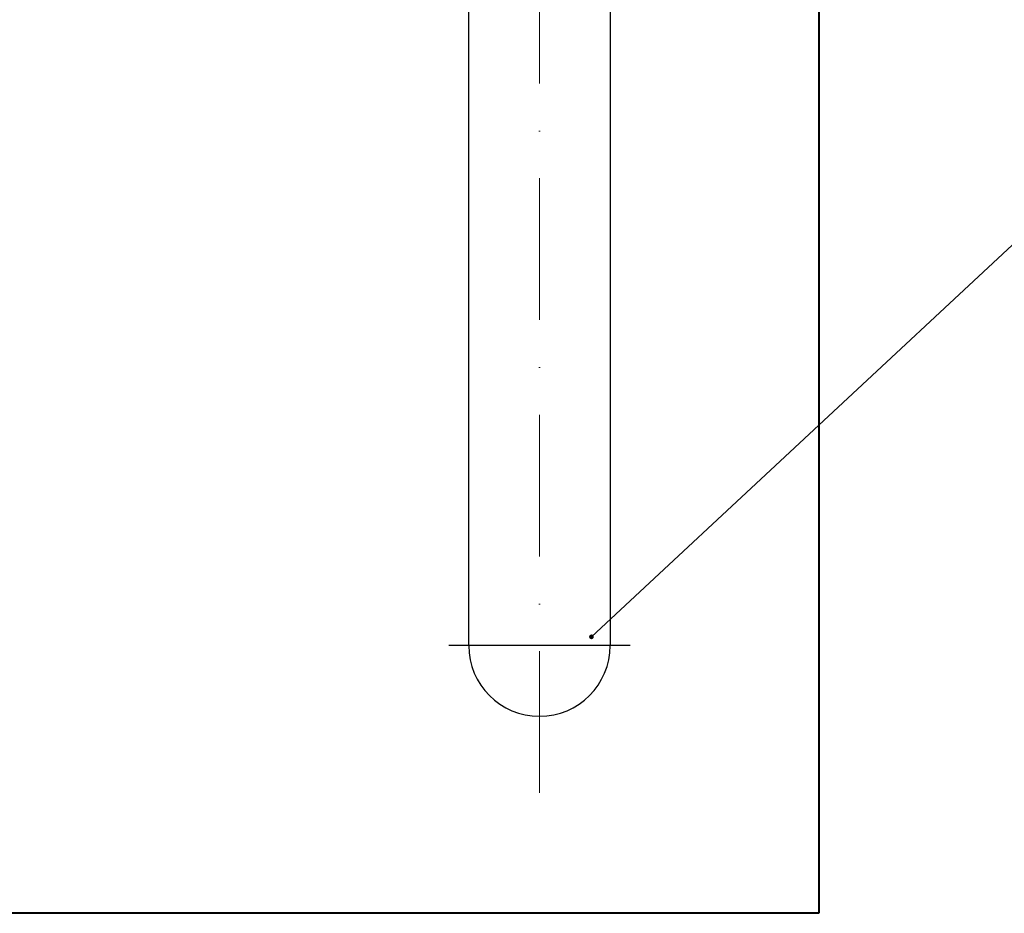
# Model space of a CAD drawing. Extents: x 33706 to 249013, y -74890 to 17912.
# Tile 160 of 175: x 124062 to 124271, y -24859 to -24670. Entities that reach past the tile are written whole.
import ezdxf
from ezdxf.lldxf.tags import DXFTag

# ---------------------------------------------------------------- set-up
doc = ezdxf.new("R2010")
doc.units = 0
doc.header["$MEASUREMENT"] = 0
doc.linetypes.add('IS_osie_v002', pattern=[10.01, 6, -2, 0.01, -2])
doc.layers.add('gaz', color=1, linetype='Continuous')
doc.layers.add('WYMIARY-I-OPISY', color=3, linetype='Continuous', lineweight=9)
doc.styles.get("Standard").update_dxf_attribs({"font": 'ARIALN.TTF'})
tags = doc.linetypes.add('HIDDEN', pattern=[0.375, 0.25, -0.125]).pattern_tags.tags
tags[6:7] = [DXFTag(74, 4), DXFTag(75, 0), DXFTag(340, '0'), DXFTag(46, 1.0), DXFTag(50, 0.0), DXFTag(44, 0.0), DXFTag(45, 0.0)]
tags[4:5] = [DXFTag(74, 4), DXFTag(75, 0), DXFTag(340, '0'), DXFTag(46, 1.0), DXFTag(50, 0.0), DXFTag(44, 0.0), DXFTag(45, 0.0)]
doc.dimstyles.new('zewn', dxfattribs={"dimtxt": 10, "dimasz": 7, "dimexe": 1.25, "dimexo": 10, "dimgap": 3, "dimtad": 1, "dimdec": 0, "dimtxsty": 'Standard', "dimblk": 'ARCHTICK', "dimcen": 10, "dimadec": 0, "dimazin": 0, "dimtfac": 1, "dimtdec": 0, "dimtmove": 0, "dimatfit": 3, "dimfxl": 1, "dimarcsym": 0})

# ---------------------------------------------------------------- blocks, each defined once
blk = doc.blocks.new('_ArchTick')
at = {"color": 0, "linetype": 'ByBlock', "const_width": 0.15}
blk.add_lwpolyline([(-0.5, -0.5), (0.5, 0.5)], dxfattribs=at)

msp = doc.modelspace()

# ---------------------------------------------------------------- linework, layer by layer
at = {"layer": 'gaz'}
for p, q in [((124187.28, -24802.61), (124187.28, -24633.11)), ((124157.28, -24802.61), (124157.28, -24659.11)), ((124191.49, -24802.61), (124153.08, -24802.61))]:
    msp.add_line(p, q, dxfattribs=at)
msp.add_arc((124172.27, -24802.61), 14.98, 180, 0, dxfattribs=at)
at = {"layer": 'WYMIARY-I-OPISY', "linetype": 'HIDDEN', "lineweight": 40, "ltscale": 10}
for p, q in [((124231.42, -24404.55), (124231.42, -24859.32)), ((124231.42, -24859.32), (123631.42, -24859.32))]:
    msp.add_line(p, q, dxfattribs=at)
at = {"layer": 'WYMIARY-I-OPISY', "linetype": 'IS_osie_v002', "ltscale": 5}
msp.add_line((124172.28, -24833.81), (124172.28, -24651.11), dxfattribs=at)

# ---------------------------------------------------------------- leaders
at = {"layer": 'WYMIARY-I-OPISY', "annotation_type": 0, "has_hookline": 1, "hookline_direction": 0, "text_width": 53}
msp.add_leader([(124183.28, -24800.75), (124394.94, -24603.57), (124398.94, -24603.57)], dimstyle='zewn', override={"dimasz": 4, "dimtad": 0, "dimldrblk": 'DotSmall'}, dxfattribs=at)

doc.saveas('drawing.dxf')
